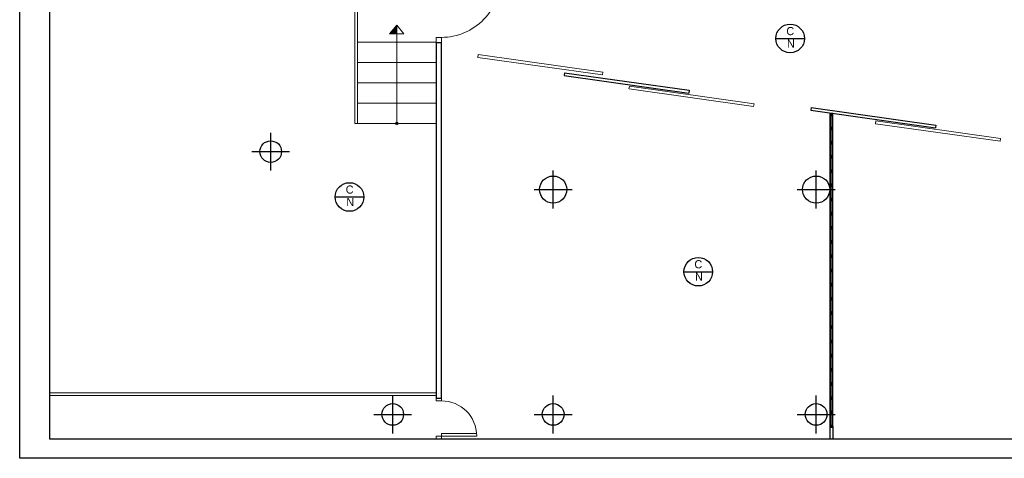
# Model space of a CAD drawing. Header units: metres. Extents: x -1 to 438, y -6 to 52.
# Tile 2 of 17: x 391 to 409, y 13 to 21. Entities that reach past the tile are written whole.
import ezdxf

# ---------------------------------------------------------------- set-up
doc = ezdxf.new("R2010")
doc.units = ezdxf.units.M
doc.linetypes.add('CONTINUA', pattern=[0])
doc.layers.add('PB MURS ACTUAL', color=7, linetype='CONTINUA', lineweight=25)
doc.styles.add('Century Gothic', font='txt')

# ---------------------------------------------------------------- blocks, each defined once
blk = doc.blocks.new('OBJETO_COMPLEJO_8')
at = {"layer": 'PB MURS ACTUAL', "linetype": 'CONTINUA', "lineweight": 13, "transparency": 33554687}
for start, end in [(90, 270), (270, 90)]:
    blk.add_arc((398.101, 19.021), 0.025, start, end, dxfattribs=at)

msp = doc.modelspace()

# ---------------------------------------------------------------- linework, layer by layer
at = {"layer": 'PB MURS ACTUAL', "transparency": 33554687}
for p, q in [((391.147, 12.84), (391.147, 52.493)), ((391.696, 28.261), (391.696, 13.201)), ((398.926, 20.511), (398.826, 20.511)), ((398.826, 20.511), (398.826, 13.951)), ((398.926, 13.951), (398.926, 20.511)), ((401.197, 19.956), (401.19, 19.907)), ((401.19, 19.907), (403.489, 19.583)), ((401.197, 19.956), (403.496, 19.633)), ((403.496, 19.633), (403.489, 19.583)), ((405.744, 19.316), (405.737, 19.266)), ((405.737, 19.266), (408.036, 18.942)), ((405.744, 19.316), (408.043, 18.992)), ((408.043, 18.992), (408.036, 18.942)), ((398.826, 13.951), (398.926, 13.951)), ((406.089, 13.433), (406.089, 13.201)), ((406.146, 13.433), (406.146, 13.201)), ((391.696, 13.201), (410.276, 13.201)), ((424.29, 12.84), (391.147, 12.84))]:
    msp.add_line(p, q, dxfattribs=at)
at = {"layer": 'PB MURS ACTUAL', "linetype": 'CONTINUA', "lineweight": 13, "transparency": 33554687}
for p, q in [((397.326, 22.021), (397.326, 19.021)), ((397.376, 21.971), (397.376, 19.021)), ((398.101, 20.838), (397.97, 20.678)), ((398.101, 19.021), (398.101, 20.838)), ((398.101, 20.838), (398.23, 20.676)), ((398.23, 20.676), (397.97, 20.678)), ((398.926, 20.611), (398.826, 20.611)), ((398.826, 20.511), (398.826, 20.611)), ((398.926, 20.511), (398.926, 20.611)), ((398.826, 20.521), (397.376, 20.521)), ((399.604, 20.292), (399.597, 20.242)), ((399.597, 20.242), (401.896, 19.918)), ((399.604, 20.292), (401.903, 19.968)), ((398.826, 20.146), (397.376, 20.146)), ((401.197, 19.956), (401.19, 19.907)), ((401.19, 19.907), (403.489, 19.583)), ((401.197, 19.956), (403.496, 19.633)), ((401.903, 19.968), (401.893, 19.919)), ((398.826, 19.771), (397.376, 19.771)), ((402.392, 19.707), (402.382, 19.658)), ((402.385, 19.658), (404.684, 19.334)), ((402.392, 19.707), (404.691, 19.383)), ((403.496, 19.633), (403.489, 19.583)), ((398.826, 19.396), (397.376, 19.396)), ((404.691, 19.383), (404.684, 19.334)), ((405.744, 19.316), (405.737, 19.266)), ((405.744, 19.316), (408.043, 18.992)), ((406.089, 13.201), (406.089, 19.217)), ((406.146, 19.209), (406.089, 19.209)), ((406.094, 19.179), (406.089, 19.179)), ((406.094, 13.412), (406.094, 19.204)), ((406.141, 19.204), (406.094, 19.204)), ((406.141, 13.412), (406.141, 19.204)), ((406.146, 19.179), (406.141, 19.179)), ((406.146, 13.201), (406.146, 19.209)), ((398.826, 19.021), (397.326, 19.021)), ((406.939, 19.067), (406.932, 19.017)), ((406.932, 19.017), (409.23, 18.693)), ((406.939, 19.067), (409.237, 18.743)), ((408.043, 18.992), (408.036, 18.942)), ((409.237, 18.743), (409.23, 18.693)), ((398.826, 14.051), (391.696, 14.051)), ((398.826, 14.001), (391.696, 14.001)), ((398.826, 13.951), (398.826, 13.901)), ((398.926, 13.901), (398.826, 13.901)), ((398.926, 13.951), (398.926, 13.901)), ((398.926, 13.301), (398.926, 13.201)), ((399.575, 13.301), (398.926, 13.301)), ((406.089, 13.437), (406.094, 13.437)), ((406.089, 13.407), (406.146, 13.407)), ((406.094, 13.412), (406.141, 13.412)), ((406.141, 13.437), (406.146, 13.437)), ((399.576, 13.251), (398.826, 13.251)), ((398.826, 13.251), (398.826, 13.201))]:
    msp.add_line(p, q, dxfattribs=at)
at = {"layer": 'PB MURS ACTUAL', "color": 7, "linetype": 'CONTINUA', "lineweight": 25, "transparency": 33554687}
for p, q in [((405.093, 20.59), (405.621, 20.59)), ((396.966, 17.664), (397.494, 17.664)), ((403.398, 16.285), (403.926, 16.285))]:
    msp.add_line(p, q, dxfattribs=at)
at = {"layer": 'PB MURS ACTUAL', "color": 180, "transparency": 33554687}
for p, q in [((406.094, 18.936), (406.094, 19.158)), ((406.1, 19.198), (406.1, 19.204)), ((406.121, 19.204), (406.1, 19.204)), ((406.121, 19.198), (406.1, 19.198)), ((406.1, 18.936), (406.1, 19.158)), ((406.114, 19.178), (406.135, 19.178)), ((406.114, 19.172), (406.135, 19.172)), ((406.135, 18.962), (406.135, 19.184)), ((406.135, 19.172), (406.135, 19.178)), ((406.141, 18.962), (406.141, 19.184)), ((406.094, 18.674), (406.094, 18.896)), ((406.1, 18.942), (406.1, 18.948)), ((406.121, 18.948), (406.1, 18.948)), ((406.121, 18.942), (406.1, 18.942)), ((406.1, 18.936), (406.1, 18.942)), ((406.121, 18.942), (406.1, 18.942)), ((406.121, 18.936), (406.1, 18.936)), ((406.1, 18.674), (406.1, 18.896)), ((406.114, 18.922), (406.135, 18.922)), ((406.114, 18.916), (406.135, 18.916)), ((406.114, 18.916), (406.135, 18.916)), ((406.114, 18.91), (406.135, 18.91)), ((406.135, 18.916), (406.135, 18.922)), ((406.135, 18.7), (406.135, 18.922)), ((406.135, 18.91), (406.135, 18.916)), ((406.141, 18.7), (406.141, 18.922)), ((406.094, 18.412), (406.094, 18.634)), ((406.1, 18.68), (406.1, 18.686)), ((406.121, 18.686), (406.1, 18.686)), ((406.121, 18.68), (406.1, 18.68)), ((406.1, 18.674), (406.1, 18.68)), ((406.121, 18.68), (406.1, 18.68)), ((406.121, 18.674), (406.1, 18.674)), ((406.1, 18.412), (406.1, 18.634)), ((406.114, 18.66), (406.135, 18.66)), ((406.114, 18.654), (406.135, 18.654)), ((406.114, 18.654), (406.135, 18.654)), ((406.114, 18.648), (406.135, 18.648)), ((406.135, 18.654), (406.135, 18.66)), ((406.135, 18.438), (406.135, 18.66)), ((406.135, 18.648), (406.135, 18.654)), ((406.141, 18.438), (406.141, 18.66)), ((406.094, 18.15), (406.094, 18.372)), ((406.1, 18.418), (406.1, 18.424)), ((406.121, 18.424), (406.1, 18.424)), ((406.121, 18.418), (406.1, 18.418)), ((406.1, 18.412), (406.1, 18.418)), ((406.121, 18.418), (406.1, 18.418)), ((406.121, 18.412), (406.1, 18.412)), ((406.1, 18.15), (406.1, 18.372)), ((406.114, 18.398), (406.135, 18.398)), ((406.114, 18.392), (406.135, 18.392)), ((406.114, 18.392), (406.135, 18.392)), ((406.114, 18.386), (406.135, 18.386)), ((406.135, 18.392), (406.135, 18.398)), ((406.135, 18.176), (406.135, 18.398)), ((406.135, 18.386), (406.135, 18.392)), ((406.141, 18.176), (406.141, 18.398)), ((406.1, 18.156), (406.1, 18.162)), ((406.121, 18.162), (406.1, 18.162)), ((406.094, 17.888), (406.094, 18.11)), ((406.121, 18.156), (406.1, 18.156)), ((406.1, 18.15), (406.1, 18.156)), ((406.121, 18.156), (406.1, 18.156)), ((406.121, 18.15), (406.1, 18.15)), ((406.1, 17.888), (406.1, 18.11)), ((406.114, 18.136), (406.135, 18.136)), ((406.114, 18.13), (406.135, 18.13)), ((406.114, 18.13), (406.135, 18.13)), ((406.114, 18.124), (406.135, 18.124)), ((406.135, 18.13), (406.135, 18.136)), ((406.135, 17.914), (406.135, 18.136)), ((406.135, 18.124), (406.135, 18.13)), ((406.141, 17.914), (406.141, 18.136)), ((406.094, 17.626), (406.094, 17.848)), ((406.1, 17.894), (406.1, 17.9)), ((406.121, 17.9), (406.1, 17.9)), ((406.121, 17.894), (406.1, 17.894)), ((406.1, 17.888), (406.1, 17.894)), ((406.121, 17.894), (406.1, 17.894)), ((406.121, 17.888), (406.1, 17.888)), ((406.1, 17.626), (406.1, 17.848)), ((406.114, 17.874), (406.135, 17.874)), ((406.114, 17.868), (406.135, 17.868)), ((406.114, 17.868), (406.135, 17.868)), ((406.114, 17.862), (406.135, 17.862)), ((406.135, 17.868), (406.135, 17.874)), ((406.135, 17.652), (406.135, 17.874)), ((406.135, 17.862), (406.135, 17.868)), ((406.141, 17.652), (406.141, 17.874)), ((406.1, 17.632), (406.1, 17.638)), ((406.121, 17.638), (406.1, 17.638)), ((406.121, 17.632), (406.1, 17.632)), ((406.1, 17.626), (406.1, 17.632)), ((406.121, 17.632), (406.1, 17.632)), ((406.121, 17.626), (406.1, 17.626)), ((406.094, 17.364), (406.094, 17.586)), ((406.1, 17.364), (406.1, 17.586)), ((406.114, 17.612), (406.135, 17.612)), ((406.114, 17.606), (406.135, 17.606)), ((406.114, 17.606), (406.135, 17.606)), ((406.114, 17.6), (406.135, 17.6)), ((406.135, 17.606), (406.135, 17.612)), ((406.135, 17.39), (406.135, 17.612)), ((406.135, 17.6), (406.135, 17.606)), ((406.141, 17.39), (406.141, 17.612)), ((406.094, 17.102), (406.094, 17.324)), ((406.1, 17.37), (406.1, 17.376)), ((406.121, 17.376), (406.1, 17.376)), ((406.121, 17.37), (406.1, 17.37)), ((406.1, 17.364), (406.1, 17.37)), ((406.121, 17.37), (406.1, 17.37)), ((406.121, 17.364), (406.1, 17.364)), ((406.1, 17.102), (406.1, 17.324)), ((406.114, 17.35), (406.135, 17.35)), ((406.114, 17.344), (406.135, 17.344)), ((406.114, 17.344), (406.135, 17.344)), ((406.114, 17.338), (406.135, 17.338)), ((406.135, 17.344), (406.135, 17.35)), ((406.135, 17.128), (406.135, 17.35)), ((406.135, 17.338), (406.135, 17.344)), ((406.141, 17.128), (406.141, 17.35)), ((406.1, 17.108), (406.1, 17.114)), ((406.121, 17.114), (406.1, 17.114)), ((406.121, 17.108), (406.1, 17.108)), ((406.1, 17.102), (406.1, 17.108)), ((406.121, 17.108), (406.1, 17.108)), ((406.121, 17.102), (406.1, 17.102)), ((406.114, 17.088), (406.135, 17.088)), ((406.114, 17.082), (406.135, 17.082)), ((406.114, 17.082), (406.135, 17.082)), ((406.114, 17.076), (406.135, 17.076)), ((406.135, 17.082), (406.135, 17.088)), ((406.135, 16.866), (406.135, 17.088)), ((406.135, 17.076), (406.135, 17.082)), ((406.141, 16.866), (406.141, 17.088)), ((406.094, 16.84), (406.094, 17.062)), ((406.1, 16.84), (406.1, 17.062)), ((406.094, 16.578), (406.094, 16.8)), ((406.1, 16.846), (406.1, 16.852)), ((406.121, 16.852), (406.1, 16.852)), ((406.121, 16.846), (406.1, 16.846)), ((406.1, 16.84), (406.1, 16.846)), ((406.121, 16.846), (406.1, 16.846)), ((406.121, 16.84), (406.1, 16.84)), ((406.1, 16.578), (406.1, 16.8)), ((406.114, 16.826), (406.135, 16.826)), ((406.114, 16.82), (406.135, 16.82)), ((406.114, 16.82), (406.135, 16.82)), ((406.114, 16.814), (406.135, 16.814)), ((406.135, 16.82), (406.135, 16.826)), ((406.135, 16.604), (406.135, 16.826)), ((406.135, 16.814), (406.135, 16.82)), ((406.141, 16.604), (406.141, 16.826)), ((406.094, 16.316), (406.094, 16.538)), ((406.1, 16.584), (406.1, 16.59)), ((406.121, 16.59), (406.1, 16.59)), ((406.121, 16.584), (406.1, 16.584)), ((406.1, 16.578), (406.1, 16.584)), ((406.121, 16.584), (406.1, 16.584)), ((406.121, 16.578), (406.1, 16.578)), ((406.1, 16.316), (406.1, 16.538)), ((406.114, 16.564), (406.135, 16.564)), ((406.114, 16.558), (406.135, 16.558)), ((406.114, 16.558), (406.135, 16.558)), ((406.114, 16.552), (406.135, 16.552)), ((406.135, 16.558), (406.135, 16.564)), ((406.135, 16.342), (406.135, 16.564)), ((406.135, 16.552), (406.135, 16.558)), ((406.141, 16.342), (406.141, 16.564)), ((406.094, 16.054), (406.094, 16.276)), ((406.1, 16.322), (406.1, 16.328)), ((406.121, 16.328), (406.1, 16.328)), ((406.121, 16.322), (406.1, 16.322)), ((406.1, 16.316), (406.1, 16.322)), ((406.121, 16.322), (406.1, 16.322)), ((406.121, 16.316), (406.1, 16.316)), ((406.1, 16.054), (406.1, 16.276)), ((406.114, 16.302), (406.135, 16.302)), ((406.114, 16.296), (406.135, 16.296)), ((406.114, 16.296), (406.135, 16.296)), ((406.114, 16.29), (406.135, 16.29)), ((406.135, 16.296), (406.135, 16.302)), ((406.135, 16.08), (406.135, 16.302)), ((406.135, 16.29), (406.135, 16.296)), ((406.141, 16.08), (406.141, 16.302)), ((406.094, 15.792), (406.094, 16.014)), ((406.1, 16.06), (406.1, 16.066)), ((406.121, 16.066), (406.1, 16.066)), ((406.121, 16.06), (406.1, 16.06)), ((406.1, 16.054), (406.1, 16.06)), ((406.121, 16.06), (406.1, 16.06)), ((406.121, 16.054), (406.1, 16.054)), ((406.1, 15.792), (406.1, 16.014)), ((406.114, 16.04), (406.135, 16.04)), ((406.114, 16.034), (406.135, 16.034)), ((406.114, 16.034), (406.135, 16.034)), ((406.114, 16.028), (406.135, 16.028)), ((406.135, 16.034), (406.135, 16.04)), ((406.135, 15.818), (406.135, 16.04)), ((406.135, 16.028), (406.135, 16.034)), ((406.141, 15.818), (406.141, 16.04)), ((406.1, 15.798), (406.1, 15.804)), ((406.121, 15.804), (406.1, 15.804)), ((406.094, 15.53), (406.094, 15.752)), ((406.121, 15.798), (406.1, 15.798)), ((406.1, 15.792), (406.1, 15.798)), ((406.121, 15.798), (406.1, 15.798)), ((406.121, 15.792), (406.1, 15.792)), ((406.1, 15.53), (406.1, 15.752)), ((406.114, 15.778), (406.135, 15.778)), ((406.114, 15.772), (406.135, 15.772)), ((406.114, 15.772), (406.135, 15.772)), ((406.114, 15.766), (406.135, 15.766)), ((406.135, 15.772), (406.135, 15.778)), ((406.135, 15.556), (406.135, 15.778)), ((406.135, 15.766), (406.135, 15.772)), ((406.141, 15.556), (406.141, 15.778)), ((406.094, 15.268), (406.094, 15.49)), ((406.1, 15.536), (406.1, 15.542)), ((406.121, 15.542), (406.1, 15.542)), ((406.121, 15.536), (406.1, 15.536)), ((406.1, 15.53), (406.1, 15.536)), ((406.121, 15.536), (406.1, 15.536)), ((406.121, 15.53), (406.1, 15.53)), ((406.1, 15.268), (406.1, 15.49)), ((406.114, 15.516), (406.135, 15.516)), ((406.114, 15.51), (406.135, 15.51)), ((406.114, 15.51), (406.135, 15.51)), ((406.114, 15.504), (406.135, 15.504)), ((406.135, 15.51), (406.135, 15.516)), ((406.135, 15.294), (406.135, 15.516)), ((406.135, 15.504), (406.135, 15.51)), ((406.141, 15.294), (406.141, 15.516)), ((406.1, 15.274), (406.1, 15.28)), ((406.121, 15.28), (406.1, 15.28)), ((406.121, 15.274), (406.1, 15.274)), ((406.1, 15.268), (406.1, 15.274)), ((406.121, 15.274), (406.1, 15.274)), ((406.121, 15.268), (406.1, 15.268)), ((406.094, 15.006), (406.094, 15.228)), ((406.1, 15.006), (406.1, 15.228)), ((406.114, 15.254), (406.135, 15.254)), ((406.114, 15.248), (406.135, 15.248)), ((406.114, 15.248), (406.135, 15.248)), ((406.114, 15.242), (406.135, 15.242)), ((406.135, 15.248), (406.135, 15.254)), ((406.135, 15.032), (406.135, 15.254)), ((406.135, 15.242), (406.135, 15.248)), ((406.141, 15.032), (406.141, 15.254)), ((406.094, 14.744), (406.094, 14.966)), ((406.1, 15.012), (406.1, 15.018)), ((406.121, 15.018), (406.1, 15.018)), ((406.121, 15.012), (406.1, 15.012)), ((406.1, 15.006), (406.1, 15.012)), ((406.121, 15.012), (406.1, 15.012)), ((406.121, 15.006), (406.1, 15.006)), ((406.1, 14.744), (406.1, 14.966)), ((406.114, 14.992), (406.135, 14.992)), ((406.114, 14.986), (406.135, 14.986)), ((406.114, 14.986), (406.135, 14.986)), ((406.114, 14.98), (406.135, 14.98)), ((406.135, 14.986), (406.135, 14.992)), ((406.135, 14.77), (406.135, 14.992)), ((406.135, 14.98), (406.135, 14.986)), ((406.141, 14.77), (406.141, 14.992)), ((406.1, 14.75), (406.1, 14.756)), ((406.121, 14.756), (406.1, 14.756)), ((406.121, 14.75), (406.1, 14.75)), ((406.1, 14.744), (406.1, 14.75)), ((406.121, 14.75), (406.1, 14.75)), ((406.121, 14.744), (406.1, 14.744)), ((406.114, 14.73), (406.135, 14.73)), ((406.114, 14.724), (406.135, 14.724)), ((406.114, 14.724), (406.135, 14.724)), ((406.114, 14.718), (406.135, 14.718)), ((406.135, 14.724), (406.135, 14.73)), ((406.135, 14.508), (406.135, 14.73)), ((406.135, 14.718), (406.135, 14.724)), ((406.141, 14.508), (406.141, 14.73)), ((406.094, 14.482), (406.094, 14.704)), ((406.1, 14.482), (406.1, 14.704)), ((406.094, 14.22), (406.094, 14.442)), ((406.1, 14.488), (406.1, 14.494)), ((406.121, 14.494), (406.1, 14.494)), ((406.121, 14.488), (406.1, 14.488)), ((406.1, 14.482), (406.1, 14.488)), ((406.121, 14.488), (406.1, 14.488)), ((406.121, 14.482), (406.1, 14.482)), ((406.1, 14.22), (406.1, 14.442)), ((406.114, 14.468), (406.135, 14.468)), ((406.114, 14.462), (406.135, 14.462)), ((406.114, 14.462), (406.135, 14.462)), ((406.114, 14.456), (406.135, 14.456)), ((406.135, 14.462), (406.135, 14.468)), ((406.135, 14.246), (406.135, 14.468)), ((406.135, 14.456), (406.135, 14.462)), ((406.141, 14.246), (406.141, 14.468)), ((406.094, 13.958), (406.094, 14.18)), ((406.1, 14.226), (406.1, 14.232)), ((406.121, 14.232), (406.1, 14.232)), ((406.121, 14.226), (406.1, 14.226)), ((406.1, 14.22), (406.1, 14.226)), ((406.121, 14.226), (406.1, 14.226)), ((406.121, 14.22), (406.1, 14.22)), ((406.1, 13.958), (406.1, 14.18)), ((406.114, 14.206), (406.135, 14.206)), ((406.114, 14.2), (406.135, 14.2)), ((406.114, 14.2), (406.135, 14.2)), ((406.114, 14.194), (406.135, 14.194)), ((406.135, 14.2), (406.135, 14.206)), ((406.135, 13.984), (406.135, 14.206)), ((406.135, 14.194), (406.135, 14.2)), ((406.141, 13.984), (406.141, 14.206)), ((406.094, 13.696), (406.094, 13.918)), ((406.1, 13.964), (406.1, 13.97)), ((406.121, 13.97), (406.1, 13.97)), ((406.121, 13.964), (406.1, 13.964)), ((406.1, 13.958), (406.1, 13.964)), ((406.121, 13.964), (406.1, 13.964)), ((406.121, 13.958), (406.1, 13.958)), ((406.1, 13.696), (406.1, 13.918)), ((406.114, 13.944), (406.135, 13.944)), ((406.114, 13.938), (406.135, 13.938)), ((406.114, 13.938), (406.135, 13.938)), ((406.114, 13.932), (406.135, 13.932)), ((406.135, 13.938), (406.135, 13.944)), ((406.135, 13.722), (406.135, 13.944)), ((406.135, 13.932), (406.135, 13.938)), ((406.141, 13.722), (406.141, 13.944)), ((406.094, 13.434), (406.094, 13.656)), ((406.1, 13.702), (406.1, 13.708)), ((406.121, 13.708), (406.1, 13.708)), ((406.121, 13.702), (406.1, 13.702)), ((406.1, 13.696), (406.1, 13.702)), ((406.121, 13.702), (406.1, 13.702)), ((406.121, 13.696), (406.1, 13.696)), ((406.1, 13.434), (406.1, 13.656)), ((406.114, 13.682), (406.135, 13.682)), ((406.114, 13.676), (406.135, 13.676)), ((406.114, 13.676), (406.135, 13.676)), ((406.114, 13.67), (406.135, 13.67)), ((406.135, 13.676), (406.135, 13.682)), ((406.135, 13.46), (406.135, 13.682)), ((406.135, 13.67), (406.135, 13.676)), ((406.141, 13.46), (406.141, 13.682)), ((406.1, 13.44), (406.1, 13.446)), ((406.121, 13.446), (406.1, 13.446)), ((406.121, 13.44), (406.1, 13.44)), ((406.114, 13.42), (406.135, 13.42)), ((406.114, 13.414), (406.135, 13.414)), ((406.135, 13.414), (406.135, 13.42))]:
    msp.add_line(p, q, dxfattribs=at)
at = {"layer": 'PB MURS ACTUAL', "color": 180, "linetype": 'CONTINUA', "transparency": 33554687}
for p, q in [((395.776, 18.151), (395.776, 18.851)), ((395.426, 18.501), (396.126, 18.501)), ((400.986, 17.451), (400.986, 18.151)), ((405.836, 17.451), (405.836, 18.151)), ((400.636, 17.801), (401.336, 17.801)), ((405.486, 17.801), (406.186, 17.801)), ((398.026, 13.301), (398.026, 14.001)), ((400.986, 13.301), (400.986, 14.001)), ((405.836, 13.301), (405.836, 14.001)), ((397.676, 13.651), (398.376, 13.651)), ((400.636, 13.651), (401.336, 13.651)), ((405.486, 13.651), (406.186, 13.651))]:
    msp.add_line(p, q, dxfattribs=at)
at = {"layer": 'PB MURS ACTUAL', "color": 7, "linetype": 'CONTINUA', "lineweight": 25, "transparency": 33554687}
for centre in [(405.357, 20.59), (397.23, 17.664), (403.662, 16.285)]:
    msp.add_circle(centre, 0.264, dxfattribs=at)
at = {"layer": 'PB MURS ACTUAL', "transparency": 33554687}
for centre, radius in [((395.776, 18.501), 0.2), ((400.986, 17.801), 0.25), ((405.836, 17.801), 0.25), ((398.026, 13.651), 0.2), ((400.986, 13.651), 0.2), ((405.836, 13.651), 0.2)]:
    msp.add_circle(centre, radius, dxfattribs=at)
at = {"layer": 'PB MURS ACTUAL', "linetype": 'CONTINUA', "lineweight": 13, "transparency": 33554687}
for centre, radius, start, end in [((398.926, 21.691), 1.08, 270, 2.6535), ((406.224, 20.498), 8.229, 178.5206, 178.7488), ((406.224, 20.498), 8.219, 178.4311, 178.7478), ((406.224, 20.498), 8.209, 178.3412, 178.7468), ((406.224, 20.498), 8.199, 178.2509, 178.7458), ((406.224, 20.498), 8.189, 178.1602, 178.7447), ((406.224, 20.498), 8.179, 178.0691, 178.7437), ((406.224, 20.498), 8.169, 177.9775, 178.7427), ((406.224, 20.498), 8.159, 177.8856, 178.7417), ((406.224, 20.498), 8.149, 177.7932, 178.7407), ((406.224, 20.498), 8.139, 177.7005, 178.7396), ((406.224, 20.498), 8.249, 178.6984, 178.7508), ((406.224, 20.498), 8.239, 178.6097, 178.7498), ((398.926, 13.251), 0.65, 0, 90)]:
    msp.add_arc(centre, radius, start, end, dxfattribs=at)
at = {"layer": 'PB MURS ACTUAL', "color": 180, "transparency": 33554687}
for centre, radius, start, end in [((406.114, 19.158), 0.02, 90, 180), ((406.114, 19.158), 0.014, 90, 180), ((406.121, 19.184), 0.02, 0, 90), ((406.121, 19.184), 0.014, 0, 90), ((406.114, 18.936), 0.02, 180, 270), ((406.114, 18.896), 0.02, 90, 180), ((406.114, 18.936), 0.014, 180, 270), ((406.114, 18.896), 0.014, 90, 180), ((406.121, 18.962), 0.014, 270, 0), ((406.121, 18.962), 0.02, 270, 0), ((406.121, 18.922), 0.02, 0, 90), ((406.121, 18.922), 0.014, 0, 90), ((406.114, 18.674), 0.02, 180, 270), ((406.114, 18.634), 0.02, 90, 180), ((406.114, 18.674), 0.014, 180, 270), ((406.114, 18.634), 0.014, 90, 180), ((406.121, 18.7), 0.014, 270, 0), ((406.121, 18.7), 0.02, 270, 0), ((406.121, 18.66), 0.02, 0, 90), ((406.121, 18.66), 0.014, 0, 90), ((406.114, 18.412), 0.02, 180, 270), ((406.114, 18.372), 0.02, 90, 180), ((406.114, 18.412), 0.014, 180, 270), ((406.114, 18.372), 0.014, 90, 180), ((406.121, 18.438), 0.014, 270, 0), ((406.121, 18.438), 0.02, 270, 0), ((406.121, 18.398), 0.02, 0, 90), ((406.121, 18.398), 0.014, 0, 90), ((406.121, 18.176), 0.014, 270, 0), ((406.121, 18.176), 0.02, 270, 0), ((406.114, 18.15), 0.02, 180, 270), ((406.114, 18.11), 0.02, 90, 180), ((406.114, 18.15), 0.014, 180, 270), ((406.114, 18.11), 0.014, 90, 180), ((406.121, 18.136), 0.02, 0, 90), ((406.121, 18.136), 0.014, 0, 90), ((406.114, 17.888), 0.02, 180, 270), ((406.114, 17.848), 0.02, 90, 180), ((406.114, 17.888), 0.014, 180, 270), ((406.114, 17.848), 0.014, 90, 180), ((406.121, 17.914), 0.014, 270, 0), ((406.121, 17.914), 0.02, 270, 0), ((406.121, 17.874), 0.02, 0, 90), ((406.121, 17.874), 0.014, 0, 90), ((406.114, 17.626), 0.02, 180, 270), ((406.114, 17.626), 0.014, 180, 270), ((406.121, 17.652), 0.014, 270, 0), ((406.121, 17.652), 0.02, 270, 0), ((406.121, 17.612), 0.02, 0, 90), ((406.121, 17.612), 0.014, 0, 90), ((406.114, 17.586), 0.02, 90, 180), ((406.114, 17.586), 0.014, 90, 180), ((406.114, 17.364), 0.02, 180, 270), ((406.114, 17.324), 0.02, 90, 180), ((406.114, 17.364), 0.014, 180, 270), ((406.114, 17.324), 0.014, 90, 180), ((406.121, 17.39), 0.014, 270, 0), ((406.121, 17.39), 0.02, 270, 0), ((406.121, 17.35), 0.02, 0, 90), ((406.121, 17.35), 0.014, 0, 90), ((406.114, 17.102), 0.02, 180, 270), ((406.114, 17.062), 0.02, 90, 180), ((406.114, 17.102), 0.014, 180, 270), ((406.114, 17.062), 0.014, 90, 180), ((406.121, 17.128), 0.014, 270, 0), ((406.121, 17.128), 0.02, 270, 0), ((406.121, 17.088), 0.02, 0, 90), ((406.121, 17.088), 0.014, 0, 90), ((406.114, 16.84), 0.02, 180, 270), ((406.114, 16.8), 0.02, 90, 180), ((406.114, 16.84), 0.014, 180, 270), ((406.114, 16.8), 0.014, 90, 180), ((406.121, 16.866), 0.014, 270, 0), ((406.121, 16.866), 0.02, 270, 0), ((406.121, 16.826), 0.02, 0, 90), ((406.121, 16.826), 0.014, 0, 90), ((406.114, 16.578), 0.02, 180, 270), ((406.114, 16.538), 0.02, 90, 180), ((406.114, 16.578), 0.014, 180, 270), ((406.114, 16.538), 0.014, 90, 180), ((406.121, 16.604), 0.014, 270, 0), ((406.121, 16.604), 0.02, 270, 0), ((406.121, 16.564), 0.02, 0, 90), ((406.121, 16.564), 0.014, 0, 90), ((406.114, 16.316), 0.02, 180, 270), ((406.114, 16.276), 0.02, 90, 180), ((406.114, 16.316), 0.014, 180, 270), ((406.114, 16.276), 0.014, 90, 180), ((406.121, 16.342), 0.014, 270, 0), ((406.121, 16.342), 0.02, 270, 0), ((406.121, 16.302), 0.02, 0, 90), ((406.121, 16.302), 0.014, 0, 90), ((406.114, 16.054), 0.02, 180, 270), ((406.114, 16.014), 0.02, 90, 180), ((406.114, 16.054), 0.014, 180, 270), ((406.114, 16.014), 0.014, 90, 180), ((406.121, 16.08), 0.014, 270, 0), ((406.121, 16.08), 0.02, 270, 0), ((406.121, 16.04), 0.02, 0, 90), ((406.121, 16.04), 0.014, 0, 90), ((406.121, 15.818), 0.014, 270, 0), ((406.121, 15.818), 0.02, 270, 0), ((406.114, 15.792), 0.02, 180, 270), ((406.114, 15.752), 0.02, 90, 180), ((406.114, 15.792), 0.014, 180, 270), ((406.114, 15.752), 0.014, 90, 180), ((406.121, 15.778), 0.02, 0, 90), ((406.121, 15.778), 0.014, 0, 90), ((406.114, 15.53), 0.02, 180, 270), ((406.114, 15.49), 0.02, 90, 180), ((406.114, 15.53), 0.014, 180, 270), ((406.114, 15.49), 0.014, 90, 180), ((406.121, 15.556), 0.014, 270, 0), ((406.121, 15.556), 0.02, 270, 0), ((406.121, 15.516), 0.02, 0, 90), ((406.121, 15.516), 0.014, 0, 90), ((406.114, 15.268), 0.02, 180, 270), ((406.114, 15.268), 0.014, 180, 270), ((406.121, 15.294), 0.014, 270, 0), ((406.121, 15.294), 0.02, 270, 0), ((406.121, 15.254), 0.02, 0, 90), ((406.121, 15.254), 0.014, 0, 90), ((406.114, 15.228), 0.02, 90, 180), ((406.114, 15.228), 0.014, 90, 180), ((406.114, 15.006), 0.02, 180, 270), ((406.114, 14.966), 0.02, 90, 180), ((406.114, 15.006), 0.014, 180, 270), ((406.114, 14.966), 0.014, 90, 180), ((406.121, 15.032), 0.014, 270, 0), ((406.121, 15.032), 0.02, 270, 0), ((406.121, 14.992), 0.02, 0, 90), ((406.121, 14.992), 0.014, 0, 90), ((406.114, 14.744), 0.02, 180, 270), ((406.114, 14.704), 0.02, 90, 180), ((406.114, 14.744), 0.014, 180, 270), ((406.114, 14.704), 0.014, 90, 180), ((406.121, 14.77), 0.014, 270, 0), ((406.121, 14.77), 0.02, 270, 0), ((406.121, 14.73), 0.02, 0, 90), ((406.121, 14.73), 0.014, 0, 90), ((406.114, 14.482), 0.02, 180, 270), ((406.114, 14.442), 0.02, 90, 180), ((406.114, 14.482), 0.014, 180, 270), ((406.114, 14.442), 0.014, 90, 180), ((406.121, 14.508), 0.014, 270, 0), ((406.121, 14.508), 0.02, 270, 0), ((406.121, 14.468), 0.02, 0, 90), ((406.121, 14.468), 0.014, 0, 90), ((406.114, 14.22), 0.02, 180, 270), ((406.114, 14.18), 0.02, 90, 180), ((406.114, 14.22), 0.014, 180, 270), ((406.114, 14.18), 0.014, 90, 180), ((406.121, 14.246), 0.014, 270, 0), ((406.121, 14.246), 0.02, 270, 0), ((406.121, 14.206), 0.02, 0, 90), ((406.121, 14.206), 0.014, 0, 90), ((406.121, 13.984), 0.014, 270, 0), ((406.121, 13.984), 0.02, 270, 0), ((406.114, 13.958), 0.02, 180, 270), ((406.114, 13.918), 0.02, 90, 180), ((406.114, 13.958), 0.014, 180, 270), ((406.114, 13.918), 0.014, 90, 180), ((406.121, 13.944), 0.02, 0, 90), ((406.121, 13.944), 0.014, 0, 90), ((406.114, 13.696), 0.02, 180, 270), ((406.114, 13.656), 0.02, 90, 180), ((406.114, 13.696), 0.014, 180, 270), ((406.114, 13.656), 0.014, 90, 180), ((406.121, 13.722), 0.014, 270, 0), ((406.121, 13.722), 0.02, 270, 0), ((406.121, 13.682), 0.02, 0, 90), ((406.121, 13.682), 0.014, 0, 90), ((406.121, 13.46), 0.014, 270, 0), ((406.121, 13.46), 0.02, 270, 0), ((406.114, 13.434), 0.02, 180, 270), ((406.114, 13.434), 0.014, 180, 270)]:
    msp.add_arc(centre, radius, start, end, dxfattribs=at)

# ---------------------------------------------------------------- block references
at = {"layer": 'PB MURS ACTUAL', "linetype": 'CONTINUA', "lineweight": 13, "transparency": 33554687}
msp.add_blockref('OBJETO_COMPLEJO_8', (0, 0), dxfattribs=at)

# ---------------------------------------------------------------- texts
at = {"layer": 'PB MURS ACTUAL', "color": 7, "linetype": 'CONTINUA', "lineweight": 25, "transparency": 33554687, "char_height": 0.15, "attachment_point": 7, "style": 'Century Gothic'}
for s, insert, width in [('C', (405.287, 20.649), 0.245), ('N', (405.298, 20.422), 0.23), ('C', (397.16, 17.724), 0.245), ('N', (397.171, 17.497), 0.23), ('C', (403.591, 16.345), 0.245), ('N', (403.603, 16.118), 0.23)]:
    msp.add_mtext(s, dxfattribs=dict(at, insert=insert, width=width))

doc.saveas('drawing.dxf')
